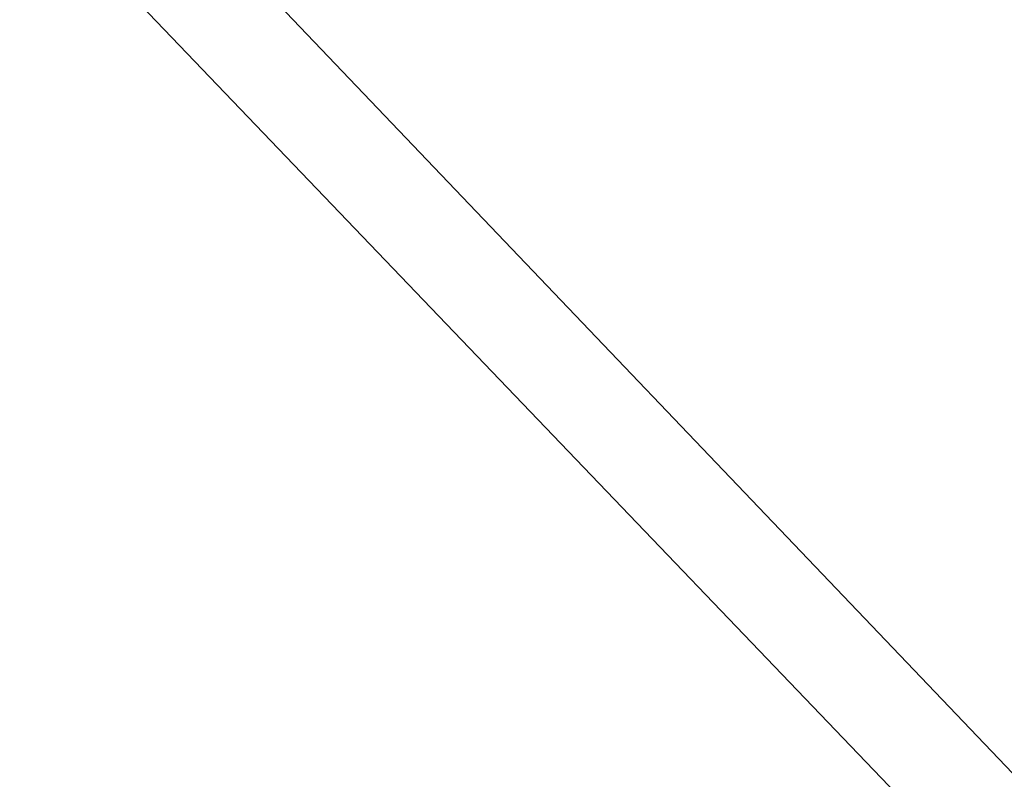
# Model space of a CAD drawing. Extents: x 0 to 363660, y 0 to 4201329.
# Tile 45 of 256: x 360160.17 to 360162.7, y 4200550.32 to 4200552.27. Entities that reach past the tile are written whole.
import ezdxf

# ---------------------------------------------------------------- set-up
doc = ezdxf.new("R2010")
doc.units = 0
doc.header["$LTSCALE"] = 0.5
doc.header["$MEASUREMENT"] = 0
doc.linetypes.add('CONTI', pattern=[0])
doc.layers.add('.', color=7, linetype='Continuous', lineweight=15)
doc.layers.add('SIT_L0', color=250, linetype='CONTI')

# ---------------------------------------------------------------- blocks, each defined once
blk = doc.blocks.new('gergrgrre')
at = {"linetype": 'Continuous', "elevation": 1.643}
blk.add_lwpolyline([(359968.1053, 4200751.1484), (360144.8753, 4200568.5984), (360208.9053, 4200501.7684), (360248.1353, 4200449.0884), (360280.3653, 4200400.8684), (360329.3453, 4200345.0084), (360410.6253, 4200285.1884), (360473.1253, 4200218.9984), (360491.2562, 4200199.5414)], dxfattribs=at)
blk = doc.blocks.new('ееееее')
at = {"layer": 'SIT_L0', "color": 250}
blk.add_line((-352.04, 714.7), (-288.38, 647.62), dxfattribs=at)

msp = doc.modelspace()

# ---------------------------------------------------------------- hatches: boundary and pattern name
at = {"layer": '.', "ltscale": 0.149071}
h = msp.add_hatch(color=256, dxfattribs=at)
h.dxf.hatch_style = 1
h.set_gradient(color1=(255, 255, 255), tint=1)
h.paths.add_polyline_path([(359890.2408, 4200193.8911), (361190.2408, 4200193.8911), (361190.2408, 4201328.8911), (359890.2408, 4201328.8911)])
h.paths.add_polyline_path([(359905.2408, 4201313.8911), (361175.2408, 4201313.8911), (361175.2408, 4200208.8911), (359905.2408, 4200208.8911)], flags=16)

# ---------------------------------------------------------------- block references
at = {"linetype": 'Continuous'}
msp.add_blockref('gergrgrre', (0, 0), dxfattribs=at)
at = {"color": 0, "rotation": 0.1683458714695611}
msp.add_blockref('ееееее', (360499.4563, 4199854.9026), dxfattribs=at)

doc.saveas('drawing.dxf')
